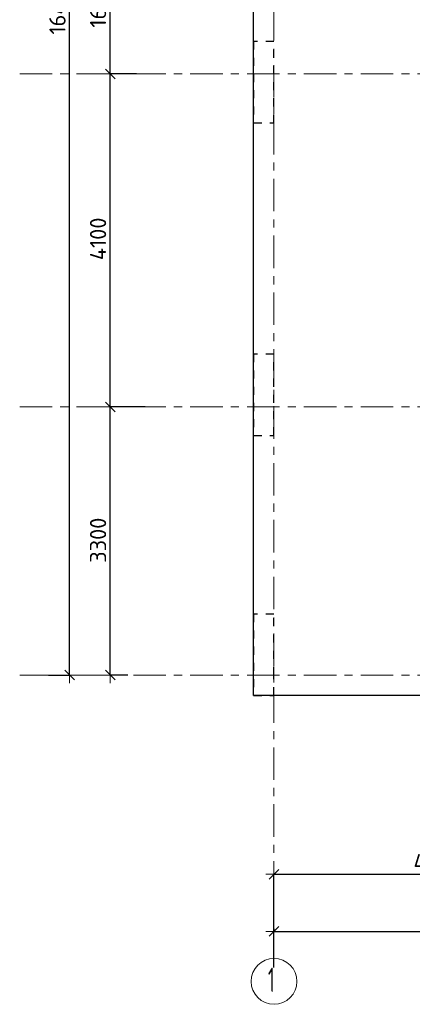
# Model space of a CAD drawing. Header units: metres. Extents: x -38 to 93, y -15 to 21.
# Tile 2 of 195: x -2.63 to 2.2, y -4.05 to 8.07. Entities that reach past the tile are written whole.
import ezdxf

# ---------------------------------------------------------------- set-up
doc = ezdxf.new("R2010")
doc.units = ezdxf.units.M
doc.header["$PDMODE"] = 65
for name, pattern in [('______11', [0.5, 0.4, -0.05, 0, -0.05]), ('______2', [0.0405, 0.03, -0.0105]), ('______5', [1.1, 0.8, -0.1, 0.1, -0.1])]:
    doc.linetypes.add(name, pattern=pattern)
for name, color, linetype, lineweight in [('XR$2$Осевая линия (1)', 7, '______5', 13), ('XR$2$Размерная линия (1)', 7, 'Continuous', 13), ('XR$4$Перекрытие (1)', 7, 'Continuous', 35)]:
    doc.layers.add(name, color=color, linetype=linetype, lineweight=lineweight)
doc.layers.add('XR$6$Стена_ бетон несущ.', color=7, linetype='Continuous', lineweight=70, true_color=0xb4b496)
doc.styles.add('ISOCPEUR', font='txt')
doc.dimstyles.new('DIMSTYLE_2', dxfattribs={"dimtxt": 0.2, "dimasz": 0.2, "dimexe": 0, "dimexo": 0, "dimgap": 0.1, "dimtad": 2, "dimdec": 0, "dimlfac": 1000, "dimrnd": 5, "dimzin": 12, "dimdsep": 46, "dimtxsty": 'ISOCPEUR', "dimblk1": 'ALL_ML_STRICH', "dimblk2": 'ALL_ML_STRICH', "dimsah": 1, "dimcen": 0, "dimclrd": 7, "dimclre": 256, "dimclrt": 7, "dimadec": 0, "dimazin": 0, "dimtfac": 1, "dimtdec": 0, "dimtix": 1, "dimtmove": 2, "dimatfit": 3, "dimfxl": 0, "dimtzin": 0, "dimlwd": 0, "dimlwe": -3, "dimarcsym": 0})
doc.dimstyles.new('DIMSTYLE_3', dxfattribs={"dimtxt": 0.2, "dimasz": 0.2, "dimexe": 0, "dimexo": 0, "dimgap": 0.1, "dimtad": 2, "dimdec": 0, "dimlfac": 1000, "dimrnd": 5, "dimzin": 12, "dimdsep": 46, "dimtxsty": 'ISOCPEUR', "dimblk1": 'ALL_ML_STRICH', "dimblk2": 'ALL_ML_STRICH', "dimsah": 1, "dimcen": 0, "dimclrd": 7, "dimclre": 256, "dimclrt": 7, "dimadec": 0, "dimazin": 0, "dimtfac": 1, "dimtdec": 0, "dimtix": 1, "dimtmove": 2, "dimatfit": 3, "dimfxl": 0, "dimtzin": 0, "dimlwd": 0, "dimlwe": -3, "dimarcsym": 0})

# ---------------------------------------------------------------- blocks, each defined once
blk = doc.blocks.new('ALL_ML_STRICH')
at = {"color": 0, "linetype": 'ByBlock', "lineweight": -2}
for p, q in [((-1, 0), (0.5, 0)), ((-0.3, -0.3), (0.3, 0.3)), ((0, -0.5), (0, 0.5))]:
    blk.add_line(p, q, dxfattribs=at)
blk = doc.blocks.new('*D5')
at = {"layer": 'DEFPOINTS', "color": 7, "linetype": 'Continuous', "lineweight": 13, "transparency": 33554687}
for p in [(-1.699, 16.4), (-2.294, 0), (-2.015, 0)]:
    blk.add_point(p, dxfattribs=at)
at = {"layer": 'XR$2$Размерная линия (1)', "color": 9, "linetype": 'Continuous', "lineweight": -2, "true_color": 0xc7c7c7, "transparency": 33554687}
for p, q in [((-1.719, 16.4), (-2.015, 16.4)), ((-2.274, 0), (-2.015, 0))]:
    blk.add_line(p, q, dxfattribs=at)
at = {"layer": 'XR$2$Размерная линия (1)', "color": 7, "linetype": 'Continuous', "lineweight": -2, "transparency": 33554687}
blk.add_line((-2.015, 0), (-2.015, 16.4), dxfattribs=at)
at = {"layer": 'XR$2$Размерная линия (1)', "color": 7, "linetype": 'Continuous', "lineweight": 13, "transparency": 33554687, "xscale": 0.2, "yscale": 0.2, "zscale": 0.2}
for p, rotation in [((-2.015, 16.4), 90), ((-2.015, 0), 270)]:
    blk.add_blockref('ALL_ML_STRICH', p, dxfattribs=dict(at, rotation=rotation))
at = {"layer": 'XR$2$Размерная линия (1)', "color": 7, "linetype": 'Continuous', "lineweight": 13, "transparency": 33554687, "insert": (-2.165, 8.22), "char_height": 0.2, "width": 1, "attachment_point": 5, "rotation": 90, "style": 'ISOCPEUR'}
blk.add_mtext('\\A1;{16400}', dxfattribs=at)
blk = doc.blocks.new('*D6')
at = {"layer": 'DEFPOINTS', "color": 7, "linetype": 'Continuous', "lineweight": 13, "transparency": 33554687}
for p in [(-1.064, 3.3), (-1.515, 0), (-1.28, 0)]:
    blk.add_point(p, dxfattribs=at)
at = {"layer": 'XR$2$Размерная линия (1)', "color": 9, "linetype": 'Continuous', "lineweight": -2, "true_color": 0xc7c7c7, "transparency": 33554687}
for p, q in [((-1.084, 3.3), (-1.515, 3.3)), ((-1.3, 0), (-1.515, 0))]:
    blk.add_line(p, q, dxfattribs=at)
at = {"layer": 'XR$2$Размерная линия (1)', "color": 7, "linetype": 'Continuous', "lineweight": -2, "transparency": 33554687}
blk.add_line((-1.515, 0), (-1.515, 3.3), dxfattribs=at)
at = {"layer": 'XR$2$Размерная линия (1)', "color": 7, "linetype": 'Continuous', "lineweight": 13, "transparency": 33554687, "xscale": 0.2, "yscale": 0.2, "zscale": 0.2}
for p, rotation in [((-1.515, 3.3), 90), ((-1.515, 0), 270)]:
    blk.add_blockref('ALL_ML_STRICH', p, dxfattribs=dict(at, rotation=rotation))
at = {"layer": 'XR$2$Размерная линия (1)', "color": 7, "linetype": 'Continuous', "lineweight": 13, "transparency": 33554687, "insert": (-1.665, 1.66), "char_height": 0.2, "width": 0.8, "attachment_point": 5, "rotation": 90, "style": 'ISOCPEUR'}
blk.add_mtext('\\A1;{3300}', dxfattribs=at)
blk = doc.blocks.new('*D7')
at = {"layer": 'DEFPOINTS', "color": 7, "linetype": 'Continuous', "lineweight": 13, "transparency": 33554687}
for p in [(-1.172, 7.4), (-1.515, 3.3), (-1.064, 3.3)]:
    blk.add_point(p, dxfattribs=at)
at = {"layer": 'XR$2$Размерная линия (1)', "color": 9, "linetype": 'Continuous', "lineweight": -2, "true_color": 0xc7c7c7, "transparency": 33554687}
for p, q in [((-1.192, 7.4), (-1.515, 7.4)), ((-1.084, 3.3), (-1.515, 3.3))]:
    blk.add_line(p, q, dxfattribs=at)
at = {"layer": 'XR$2$Размерная линия (1)', "color": 7, "linetype": 'Continuous', "lineweight": -2, "transparency": 33554687}
blk.add_line((-1.515, 3.3), (-1.515, 7.4), dxfattribs=at)
at = {"layer": 'XR$2$Размерная линия (1)', "color": 7, "linetype": 'Continuous', "lineweight": 13, "transparency": 33554687, "xscale": 0.2, "yscale": 0.2, "zscale": 0.2}
for p, rotation in [((-1.515, 7.4), 90), ((-1.515, 3.3), 270)]:
    blk.add_blockref('ALL_ML_STRICH', p, dxfattribs=dict(at, rotation=rotation))
at = {"layer": 'XR$2$Размерная линия (1)', "color": 7, "linetype": 'Continuous', "lineweight": 13, "transparency": 33554687, "insert": (-1.665, 5.37), "char_height": 0.2, "width": 0.8, "attachment_point": 5, "rotation": 90, "style": 'ISOCPEUR'}
blk.add_mtext('\\A1;{4100}', dxfattribs=at)
blk = doc.blocks.new('*D8')
at = {"layer": 'DEFPOINTS', "color": 7, "linetype": 'Continuous', "lineweight": 13, "transparency": 33554687}
for p in [(-1.253, 9), (-1.515, 7.4), (-1.172, 7.4)]:
    blk.add_point(p, dxfattribs=at)
at = {"layer": 'XR$2$Размерная линия (1)', "color": 9, "linetype": 'Continuous', "lineweight": -2, "true_color": 0xc7c7c7, "transparency": 33554687}
for p, q in [((-1.273, 9), (-1.515, 9)), ((-1.192, 7.4), (-1.515, 7.4))]:
    blk.add_line(p, q, dxfattribs=at)
at = {"layer": 'XR$2$Размерная линия (1)', "color": 7, "linetype": 'Continuous', "lineweight": -2, "transparency": 33554687}
blk.add_line((-1.515, 7.4), (-1.515, 9), dxfattribs=at)
at = {"layer": 'XR$2$Размерная линия (1)', "color": 7, "linetype": 'Continuous', "lineweight": 13, "transparency": 33554687, "xscale": 0.2, "yscale": 0.2, "zscale": 0.2}
for p, rotation in [((-1.515, 9), 90), ((-1.515, 7.4), 270)]:
    blk.add_blockref('ALL_ML_STRICH', p, dxfattribs=dict(at, rotation=rotation))
at = {"layer": 'XR$2$Размерная линия (1)', "color": 7, "linetype": 'Continuous', "lineweight": 13, "transparency": 33554687, "insert": (-1.665, 8.23), "char_height": 0.2, "width": 0.8, "attachment_point": 5, "rotation": 90, "style": 'ISOCPEUR'}
blk.add_mtext('\\A1;{1600}', dxfattribs=at)
blk = doc.blocks.new('*D12')
at = {"layer": 'DEFPOINTS', "color": 7, "linetype": 'Continuous', "lineweight": 13, "transparency": 33554687}
for p in [(0.5, -3.103), (61.6, -3.14), (0.5, -3.156)]:
    blk.add_point(p, dxfattribs=at)
at = {"layer": 'XR$2$Размерная линия (1)', "color": 9, "linetype": 'Continuous', "lineweight": -2, "true_color": 0xc7c7c7, "transparency": 33554687}
for p, q in [((0.5, -3.123), (0.5, -3.156)), ((61.6, -3.156), (61.6, -3.156))]:
    blk.add_line(p, q, dxfattribs=at)
at = {"layer": 'XR$2$Размерная линия (1)', "color": 7, "linetype": 'Continuous', "lineweight": -2, "transparency": 33554687}
blk.add_line((0.5, -3.156), (61.6, -3.156), dxfattribs=at)
at = {"layer": 'XR$2$Размерная линия (1)', "color": 7, "linetype": 'Continuous', "lineweight": 13, "transparency": 33554687, "xscale": 0.2, "yscale": 0.2, "zscale": 0.2, "rotation": 180}
blk.add_blockref('ALL_ML_STRICH', (0.5, -3.156), dxfattribs=at)
at = {"layer": 'XR$2$Размерная линия (1)', "color": 7, "linetype": 'Continuous', "lineweight": 13, "transparency": 33554687, "xscale": 0.2, "yscale": 0.2, "zscale": 0.2}
blk.add_blockref('ALL_ML_STRICH', (61.6, -3.156), dxfattribs=at)
at = {"layer": 'XR$2$Размерная линия (1)', "color": 7, "linetype": 'Continuous', "lineweight": 13, "transparency": 33554687, "insert": (31.1, -3.006), "char_height": 0.2, "width": 1, "attachment_point": 5, "style": 'ISOCPEUR'}
blk.add_mtext('\\A1;{61100}', dxfattribs=at)
blk = doc.blocks.new('*D13')
at = {"layer": 'DEFPOINTS', "color": 7, "linetype": 'Continuous', "lineweight": 13, "transparency": 33554687}
for p in [(0.5, -2.452), (4.5, -3.513), (0.5, -3.622)]:
    blk.add_point(p, dxfattribs=at)
at = {"layer": 'XR$2$Размерная линия (1)', "color": 9, "linetype": 'Continuous', "lineweight": -2, "true_color": 0xc7c7c7, "transparency": 33554687}
for p, q in [((0.5, -3.602), (0.5, -2.452)), ((4.5, -3.493), (4.5, -2.452))]:
    blk.add_line(p, q, dxfattribs=at)
at = {"layer": 'XR$2$Размерная линия (1)', "color": 7, "linetype": 'Continuous', "lineweight": -2, "transparency": 33554687}
blk.add_line((0.5, -2.452), (4.5, -2.452), dxfattribs=at)
at = {"layer": 'XR$2$Размерная линия (1)', "color": 7, "linetype": 'Continuous', "lineweight": 13, "transparency": 33554687, "xscale": 0.2, "yscale": 0.2, "zscale": 0.2, "rotation": 180}
blk.add_blockref('ALL_ML_STRICH', (0.5, -2.452), dxfattribs=at)
at = {"layer": 'XR$2$Размерная линия (1)', "color": 7, "linetype": 'Continuous', "lineweight": 13, "transparency": 33554687, "xscale": 0.2, "yscale": 0.2, "zscale": 0.2}
blk.add_blockref('ALL_ML_STRICH', (4.5, -2.452), dxfattribs=at)
at = {"layer": 'XR$2$Размерная линия (1)', "color": 7, "linetype": 'Continuous', "lineweight": 13, "transparency": 33554687, "insert": (2.5, -2.302), "char_height": 0.2, "width": 0.8, "attachment_point": 5, "style": 'ISOCPEUR'}
blk.add_mtext('\\A1;{4000}', dxfattribs=at)

msp = doc.modelspace()

# ---------------------------------------------------------------- linework, layer by layer
at = {"layer": 'XR$2$Осевая линия (1)', "color": 253, "linetype": '______11', "lineweight": 13, "true_color": 0xa0a0a0, "transparency": 33554687}
for p, q in [((0.5, -3.39), (0.5, 19.78)), ((-2.63, 7.4), (62.6, 7.4)), ((-2.63, 3.3), (62.6, 3.3)), ((-2.63, 0), (62.6, 0))]:
    msp.add_line(p, q, dxfattribs=at)
at = {"layer": 'XR$2$Осевая линия (1)', "color": 7, "linetype": 'Continuous', "lineweight": 13, "transparency": 33554687}
msp.add_circle((0.5019, -3.7714), 0.2819, dxfattribs=at)
at = {"layer": 'XR$4$Перекрытие (1)', "color": 7, "linetype": 'Continuous', "lineweight": 25, "transparency": 33554687}
for p, q in [((0.25, -0.2498), (0.25, 9.1502)), ((13.6501, -0.2498), (0.25, -0.2498))]:
    msp.add_line(p, q, dxfattribs=at)
at = {"layer": 'XR$6$Стена_ бетон несущ.', "color": 253, "linetype": '______2', "lineweight": -3, "true_color": 0xa0a0a0, "transparency": 33554687}
for p, q in [((0.5, 7.7999), (0.25, 7.7999)), ((0.25, 7.7999), (0.25, 7.7999)), ((0.25, 7.7999), (0.25, 6.7999)), ((0.5, 7.4), (0.5, 7.7999)), ((0.5, 7.2), (0.5, 7.4)), ((0.5, 6.7999), (0.5, 7.2)), ((0.25, 6.7999), (0.5, 6.7999)), ((0.5, 3.95), (0.25, 3.95)), ((0.25, 3.95), (0.25, 3.95)), ((0.25, 3.95), (0.25, 2.95)), ((0.5, 2.95), (0.5, 3.95)), ((0.25, 2.95), (0.5, 2.95)), ((0.5, 0.75), (0.25, 0.75)), ((0.25, 0.75), (0.25, -0.25)), ((0.5, 0), (0.5, 0.75)), ((0.5, -0.25), (0.5, 0)), ((0.25, -0.25), (0.5, -0.25))]:
    msp.add_line(p, q, dxfattribs=at)

# ---------------------------------------------------------------- texts
at = {"layer": 'XR$2$Осевая линия (1)', "color": 7, "linetype": 'Continuous', "lineweight": 13, "transparency": 33554687, "insert": (0.4269, -3.9019), "char_height": 0.3, "width": 0.233333, "attachment_point": 7, "style": 'ISOCPEUR'}
msp.add_mtext('\\W0.56;1', dxfattribs=at)

# ---------------------------------------------------------------- dimensions: what is measured, and where the dimension line sits
at = {"layer": 'XR$2$Размерная линия (1)', "color": 7, "linetype": 'Continuous', "lineweight": 13, "transparency": 33554687}
for base, p1, p2, dimstyle, picture, middle in [((-2.0153, 16.4), (-2.2738, 0), (-1.7186, 16.4), 'DIMSTYLE_2', '*D5', (-2.1653, 8.22)), ((-1.5153, 9), (-1.1919, 7.4), (-1.2732, 9), 'DIMSTYLE_3', '*D8', (-1.6653, 8.23)), ((-1.5153, 7.4), (-1.0835, 3.3), (-1.1919, 7.4), 'DIMSTYLE_3', '*D7', (-1.6653, 5.37)), ((-1.5153, 3.3), (-1.3003, 0), (-1.0835, 3.3), 'DIMSTYLE_3', '*D6', (-1.6653, 1.66))]:
    dim = msp.add_linear_dim(base=base, p1=p1, p2=p2, angle=90, dimstyle=dimstyle, override={"dimpost": '<>', "dimclrd": 7, "dimclre": 9, "dimclrt": 7, "dimlwd": 0, "dimlwe": 65533}, dxfattribs=at)
    dim.commit()
    dim.dimension.update_dxf_attribs({"geometry": picture, "text_midpoint": middle, "dimtype": 160})
for base, p1, p2, picture, middle in [((4.5, -2.452), (0.5, -3.6015), (4.5, -3.4932), '*D13', (2.5, -2.302)), ((61.6, -3.1563), (0.5, -3.1233), (61.6, -3.1563), '*D12', (31.1, -3.0063))]:
    dim = msp.add_linear_dim(base=base, p1=p1, p2=p2, dimstyle='DIMSTYLE_3', override={"dimpost": '<>', "dimclrd": 7, "dimclre": 9, "dimclrt": 7, "dimlwd": 0, "dimlwe": 65533}, dxfattribs=at)
    dim.commit()
    dim.dimension.update_dxf_attribs({"geometry": picture, "text_midpoint": middle, "dimtype": 160})

doc.saveas('drawing.dxf')
